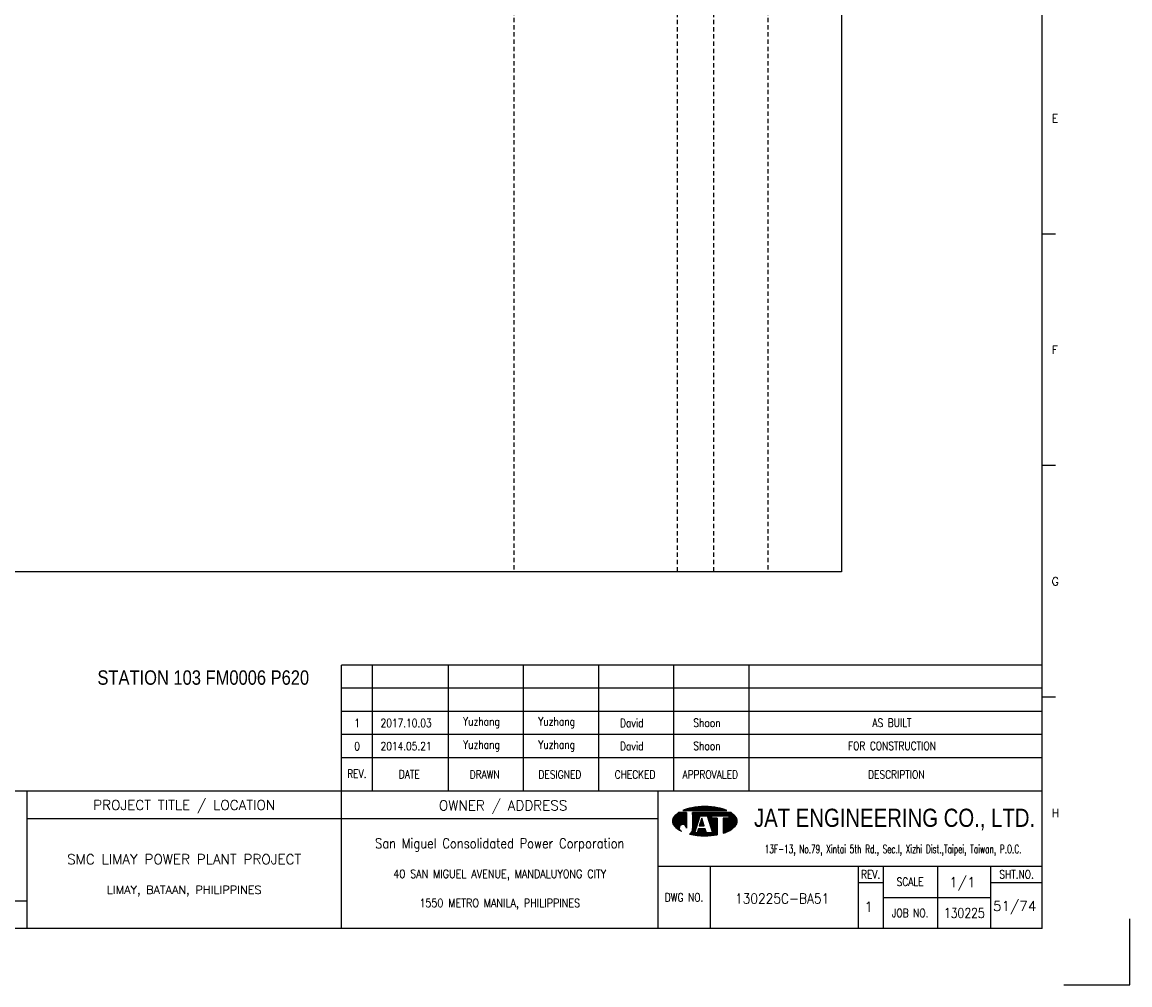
# Model space of a CAD drawing. Extents: x 1482 to 2448, y -600 to 82.
# Tile 3 of 4: x 2063 to 2448, y -600 to -266. Entities that reach past the tile are written whole.
import ezdxf
from ezdxf.enums import TextEntityAlignment as Align

# ---------------------------------------------------------------- set-up
doc = ezdxf.new("R2010")
doc.units = 0
doc.header["$MEASUREMENT"] = 0
doc.linetypes.add('HIDDEN', pattern=[4, 1.5, -1, 1.5])
doc.layers.get('0').update_dxf_attribs({"linetype": 'CONTINUOUS'})
doc.layers.get('DEFPOINTS').update_dxf_attribs({"linetype": 'CONTINUOUS'})
for name, color, linetype in [('B_DIM', 7, 'CONTINUOUS'), ('CON', 4, 'CONTINUOUS'), ('DCS', 7, 'CONTINUOUS'), ('HID', 2, 'HIDDEN'), ('T', 2, 'CONTINUOUS'), ('TEXT', 7, 'CONTINUOUS'), ('圖框CON', 4, 'CONTINUOUS'), ('框線', 6, 'CONTINUOUS')]:
    doc.layers.add(name, color=color, linetype=linetype)
doc.styles.add('AEH', font='simplex', dxfattribs={"width": 0.8, "bigfont": 'ae'})
doc.styles.add('DAYUKP', font='complex', dxfattribs={"bigfont": 'DAYUKP.SHX'})
doc.styles.add('E2', font='simplex.shx', dxfattribs={"height": 2})
doc.styles.add('E3', font='simplex.shx', dxfattribs={"height": 3})
doc.styles.add('ROMANS', font='romans', dxfattribs={"width": 0.8})
doc.styles.add('style3', font='ARIALN.TTF')
doc.styles.add('WMF-Arial0', font='arial.ttf')

# ---------------------------------------------------------------- blocks, each defined once
blk = doc.blocks.new('1880-TITLE_BLK')
at = {"layer": 'TEXT', "color": 2, "linetype": 'Continuous', "style": 'E3'}
for tag, p in [('SCALE', (790.95, 31.17)), ('DWG_NO', (736.41, 26.44)), ('REV', (762.59, 23.97)), ('SHT_NO', (806.74, 23.97))]:
    blk.add_attdef(tag, text='', height=3, dxfattribs=at).set_placement(p, align=Align.MIDDLE)
at = {"layer": 'TEXT', "linetype": 'Continuous', "style": 'E2', "width": 0.6}
for tag, p in [('REV_DATE', (418.65, 19.76)), ('APPR_DATE', (492.93, 19.76))]:
    blk.add_attdef(tag, text='', height=2, dxfattribs=at).set_placement(p, align=Align.MIDDLE_LEFT)
blk = doc.blocks.new('1')
at = {"layer": 'B_DIM'}
for p, q in [((2181.53, 118.11), (1938.08, 118.11)), ((1938.08, 74.29), (1938.08, 118.11)), ((1948.92, 74.29), (1948.92, 118.11)), ((1975.28, 74.29), (1975.28, 118.11)), ((2001.39, 74.29), (2001.39, 118.11)), ((2027.5, 74.29), (2027.5, 118.11)), ((2053.62, 74.29), (2053.62, 118.11)), ((2079.73, 74.29), (2079.73, 118.11)), ((2181.53, 110.07), (1938.08, 110.07)), ((1938.08, 77.93), (1938.08, 104.33)), ((2181.53, 102.03), (1938.08, 102.03)), ((2181.53, 93.99), (1938.08, 93.99)), ((2181.53, 85.95), (1938.08, 85.95))]:
    blk.add_line(p, q, dxfattribs=at)
at = {"layer": 'DEFPOINTS'}
blk.add_lwpolyline([(2189, 7.08), (2211.97, 7.08), (2211.97, 30.05)], dxfattribs=at)
at = {"layer": 'T', "color": 0, "lineweight": -3}
for p, q in [((2053.09, 63.82), (2056.14, 66.87)), ((2053.09, 64.04), (2055.92, 66.87)), ((2053.11, 63.62), (2056.36, 66.87)), ((2053.12, 64.29), (2055.7, 66.87)), ((2053.14, 63.43), (2056.58, 66.87)), ((2053.18, 63.25), (2056.8, 66.87)), ((2053.18, 64.57), (2055.47, 66.87)), ((2053.24, 63.08), (2057.03, 66.87)), ((2053.29, 64.91), (2055.25, 66.87)), ((2053.3, 62.92), (2057.25, 66.87)), ((2053.37, 62.77), (2057.47, 66.87)), ((2053.45, 62.63), (2057.69, 66.87)), ((2053.54, 62.5), (2057.91, 66.86)), ((2053.61, 65.45), (2054.47, 66.31)), ((2053.64, 62.37), (2057.91, 66.64)), ((2053.74, 62.25), (2057.91, 66.42)), ((2053.84, 62.14), (2057.91, 66.2)), ((2053.95, 62.02), (2057.91, 65.98)), ((2054.07, 61.91), (2057.91, 65.75)), ((2054.18, 61.8), (2057.91, 65.53)), ((2056.94, 67.67), (2057.09, 67.82)), ((2057.16, 67.67), (2057.44, 67.95)), ((2057.39, 67.67), (2057.78, 68.07)), ((2057.61, 67.67), (2058.11, 68.18)), ((2057.83, 67.67), (2058.43, 68.27)), ((2058.05, 67.67), (2058.73, 68.35)), ((2058.27, 67.67), (2059.03, 68.43)), ((2058.49, 67.67), (2059.32, 68.49)), ((2058.72, 67.67), (2059.6, 68.55)), ((2058.94, 67.67), (2059.87, 68.6)), ((2059.16, 67.67), (2060.14, 68.65)), ((2059.38, 67.67), (2060.41, 68.7)), ((2059.6, 67.67), (2060.67, 68.74)), ((2059.82, 67.67), (2060.93, 68.77)), ((2060.05, 67.67), (2061.18, 68.81)), ((2060.05, 63.24), (2063.68, 66.87)), ((2060.05, 63.46), (2063.46, 66.87)), ((2060.05, 63.68), (2063.23, 66.87)), ((2060.05, 63.9), (2063.01, 66.87)), ((2060.05, 64.13), (2062.79, 66.87)), ((2060.05, 64.35), (2062.57, 66.87)), ((2060.05, 64.57), (2062.35, 66.87)), ((2060.05, 64.79), (2062.13, 66.87)), ((2060.05, 65.01), (2061.9, 66.87)), ((2060.05, 65.23), (2061.68, 66.87)), ((2060.05, 65.46), (2061.46, 66.87)), ((2060.05, 66.12), (2060.79, 66.87)), ((2060.05, 66.34), (2060.57, 66.87)), ((2060.05, 66.56), (2060.35, 66.87)), ((2060.05, 66.79), (2060.13, 66.87)), ((2060.05, 65.68), (2061.24, 66.87)), ((2060.05, 65.9), (2061.02, 66.87)), ((2060.05, 63.02), (2062.67, 65.64)), ((2060.27, 67.67), (2061.44, 68.84)), ((2060.49, 67.67), (2061.69, 68.87)), ((2060.71, 67.67), (2061.93, 68.89)), ((2060.93, 67.67), (2062.18, 68.91)), ((2061.15, 67.67), (2062.42, 68.93)), ((2061.38, 67.67), (2062.66, 68.95)), ((2061.6, 67.67), (2062.89, 68.97)), ((2061.82, 67.67), (2063.13, 68.98)), ((2062.04, 67.67), (2063.36, 68.99)), ((2062.26, 67.67), (2063.59, 69)), ((2062.48, 67.67), (2063.82, 69)), ((2062.71, 67.67), (2064.04, 69.01)), ((2062.83, 65.8), (2063.9, 66.87)), ((2062.93, 67.67), (2064.27, 69.01)), ((2063.05, 65.8), (2064.12, 66.87)), ((2063.15, 67.67), (2064.49, 69.01)), ((2063.27, 65.8), (2064.34, 66.87)), ((2063.37, 67.67), (2064.71, 69.01)), ((2063.49, 65.8), (2064.56, 66.87)), ((2063.59, 67.67), (2064.92, 69)), ((2063.72, 65.8), (2064.79, 66.87)), ((2063.81, 67.67), (2065.14, 69)), ((2063.94, 65.8), (2065.01, 66.87)), ((2064.04, 67.67), (2065.35, 68.99)), ((2064.16, 65.8), (2065.23, 66.87)), ((2064.26, 67.67), (2065.56, 68.98)), ((2064.38, 65.8), (2065.45, 66.87)), ((2064.48, 67.67), (2065.78, 68.97)), ((2064.6, 65.8), (2065.67, 66.87)), ((2064.7, 67.67), (2065.98, 68.95)), ((2064.82, 65.8), (2065.89, 66.87)), ((2064.92, 67.67), (2066.19, 68.94)), ((2065.05, 65.8), (2066.12, 66.87)), ((2065.14, 67.67), (2066.4, 68.92)), ((2065.16, 65.69), (2066.34, 66.87)), ((2065.22, 65.53), (2066.56, 66.87)), ((2065.27, 65.36), (2066.78, 66.87)), ((2065.32, 65.19), (2067, 66.87)), ((2065.37, 67.67), (2066.6, 68.9)), ((2065.38, 65.02), (2067.22, 66.87)), ((2065.43, 64.85), (2067.45, 66.87)), ((2065.48, 64.69), (2067.67, 66.87)), ((2065.54, 64.52), (2066.74, 65.71)), ((2065.59, 67.67), (2066.8, 68.88)), ((2065.59, 64.35), (2066.74, 65.49)), ((2065.81, 67.67), (2067, 68.86)), ((2066.03, 67.67), (2067.2, 68.84)), ((2066.25, 67.67), (2067.4, 68.82)), ((2066.47, 67.67), (2067.6, 68.79)), ((2066.7, 67.67), (2067.79, 68.77)), ((2066.82, 65.8), (2067.89, 66.87)), ((2066.92, 67.67), (2067.98, 68.74)), ((2067.04, 65.8), (2068.11, 66.87)), ((2067.14, 67.67), (2068.18, 68.71)), ((2067.26, 65.8), (2068.33, 66.87)), ((2067.36, 67.67), (2068.37, 68.68)), ((2067.48, 65.8), (2068.55, 66.87)), ((2067.58, 67.67), (2068.56, 68.64)), ((2067.71, 65.8), (2068.78, 66.87)), ((2067.81, 67.67), (2068.75, 68.61)), ((2067.93, 65.8), (2069, 66.87)), ((2068.03, 67.67), (2068.93, 68.58)), ((2068.15, 65.8), (2069.22, 66.87)), ((2068.25, 67.67), (2069.12, 68.54)), ((2068.37, 65.8), (2069.44, 66.87)), ((2068.47, 67.67), (2069.3, 68.5)), ((2068.59, 65.8), (2069.66, 66.87)), ((2068.69, 67.67), (2069.48, 68.46)), ((2068.81, 65.8), (2069.88, 66.87)), ((2068.91, 67.67), (2069.66, 68.42)), ((2069.04, 65.8), (2070.11, 66.87)), ((2069.14, 67.67), (2069.84, 68.37)), ((2069.26, 65.8), (2070.33, 66.87)), ((2069.36, 67.67), (2070.01, 68.33)), ((2069.48, 65.8), (2070.55, 66.87)), ((2069.58, 67.67), (2070.19, 68.28)), ((2069.7, 65.8), (2070.77, 66.87)), ((2069.8, 67.67), (2070.36, 68.23)), ((2069.92, 65.8), (2070.99, 66.87)), ((2070.02, 67.67), (2070.53, 68.18)), ((2070.14, 65.8), (2071.21, 66.87)), ((2070.24, 67.67), (2070.7, 68.13)), ((2070.37, 65.8), (2071.44, 66.87)), ((2070.47, 67.67), (2070.87, 68.07)), ((2070.59, 65.8), (2071.66, 66.87)), ((2070.69, 67.67), (2071.03, 68.02)), ((2070.75, 63.08), (2074.07, 66.4)), ((2070.75, 62.86), (2074.19, 66.3)), ((2070.75, 62.63), (2074.31, 66.2)), ((2070.75, 62.41), (2074.43, 66.09)), ((2070.75, 62.19), (2074.54, 65.98)), ((2070.75, 61.97), (2074.66, 65.87)), ((2070.75, 61.75), (2074.77, 65.76)), ((2070.75, 61.53), (2074.87, 65.65)), ((2070.75, 61.3), (2074.98, 65.53)), ((2070.81, 65.8), (2071.88, 66.87)), ((2070.91, 67.67), (2071.2, 67.96)), ((2071.03, 65.8), (2072.1, 66.87)), ((2071.13, 67.67), (2071.36, 67.9)), ((2071.25, 65.8), (2072.32, 66.87)), ((2071.35, 67.67), (2071.52, 67.84)), ((2071.47, 65.8), (2072.54, 66.87)), ((2071.57, 67.67), (2071.68, 67.77)), ((2071.7, 65.8), (2072.77, 66.87)), ((2071.8, 67.67), (2071.83, 67.71)), ((2071.92, 65.8), (2072.99, 66.87)), ((2072.14, 65.8), (2073.21, 66.87)), ((2072.36, 65.8), (2073.43, 66.87)), ((2072.58, 65.8), (2073.57, 66.78)), ((2072.62, 65.62), (2073.7, 66.69)), ((2072.62, 65.39), (2073.83, 66.6)), ((2072.62, 65.17), (2073.95, 66.5)), ((2054.29, 61.7), (2057.91, 65.31)), ((2054.41, 61.59), (2057.91, 65.09)), ((2054.53, 61.49), (2057.91, 64.87)), ((2054.65, 61.39), (2057.91, 64.65)), ((2054.78, 61.29), (2055.59, 62.11)), ((2054.9, 61.2), (2055.48, 61.77)), ((2056.12, 62.63), (2057.91, 64.42)), ((2056.46, 62.75), (2057.91, 64.2)), ((2056.7, 62.77), (2057.91, 63.98)), ((2056.9, 62.75), (2057.91, 63.76)), ((2057.08, 62.71), (2057.91, 63.54)), ((2057.23, 62.64), (2057.91, 63.32)), ((2057.37, 62.56), (2057.91, 63.09)), ((2057.5, 62.46), (2057.91, 62.87)), ((2057.61, 62.35), (2057.91, 62.65)), ((2057.7, 62.23), (2057.91, 62.43)), ((2057.79, 62.09), (2057.91, 62.21)), ((2057.85, 61.93), (2057.91, 61.99)), ((2057.89, 61.75), (2057.91, 61.76)), ((2059.09, 59.4), (2061.43, 61.74)), ((2059.86, 60.39), (2061.54, 62.07)), ((2059.98, 60.73), (2061.64, 62.39)), ((2060.03, 61), (2061.74, 62.72)), ((2060.05, 62.8), (2062.57, 65.32)), ((2060.05, 62.57), (2062.47, 64.99)), ((2060.05, 62.35), (2062.36, 64.67)), ((2060.05, 62.13), (2062.26, 64.34)), ((2060.05, 61.91), (2062.16, 64.02)), ((2060.05, 61.69), (2062.05, 63.69)), ((2060.05, 61.46), (2061.95, 63.37)), ((2062.45, 62.32), (2063.71, 63.57)), ((2062.5, 62.58), (2063.65, 63.74)), ((2062.6, 62.91), (2063.6, 63.91)), ((2062.68, 62.32), (2063.76, 63.4)), ((2062.7, 63.23), (2063.55, 64.08)), ((2062.8, 63.56), (2063.49, 64.25)), ((2062.9, 62.32), (2063.81, 63.24)), ((2062.91, 63.88), (2063.44, 64.42)), ((2063.01, 64.2), (2063.39, 64.58)), ((2063.11, 64.53), (2063.33, 64.75)), ((2063.12, 62.32), (2063.87, 63.07)), ((2063.21, 64.85), (2063.28, 64.92)), ((2063.34, 62.32), (2063.92, 62.9)), ((2063.56, 62.32), (2063.97, 62.73)), ((2063.78, 62.32), (2064.03, 62.56)), ((2064.01, 62.32), (2064.08, 62.39)), ((2065.65, 64.18), (2066.74, 65.27)), ((2065.7, 64.01), (2066.74, 65.05)), ((2065.75, 63.84), (2066.9, 65)), ((2065.81, 63.68), (2067.12, 65)), ((2065.86, 63.51), (2067.35, 65)), ((2065.91, 63.34), (2067.57, 65)), ((2065.97, 63.17), (2067.79, 65)), ((2066.02, 63), (2068.01, 65)), ((2066.07, 62.84), (2068.23, 65)), ((2066.13, 62.67), (2068.46, 65)), ((2066.18, 62.5), (2068.61, 64.93)), ((2066.23, 62.33), (2068.61, 64.71)), ((2066.29, 62.16), (2068.61, 64.48)), ((2066.34, 61.99), (2068.61, 64.26)), ((2066.39, 61.83), (2068.61, 64.04)), ((2066.45, 61.66), (2068.61, 63.82)), ((2066.5, 61.49), (2068.61, 63.6)), ((2066.56, 61.32), (2068.61, 63.38)), ((2066.61, 61.15), (2068.61, 63.15)), ((2066.66, 60.99), (2068.61, 62.93)), ((2066.72, 60.82), (2068.61, 62.71)), ((2066.77, 60.65), (2068.61, 62.49)), ((2066.82, 60.48), (2068.61, 62.27)), ((2066.88, 60.31), (2068.61, 62.05)), ((2066.93, 60.14), (2068.61, 61.82)), ((2066.98, 59.98), (2068.61, 61.6)), ((2070.75, 61.08), (2075.08, 65.41)), ((2070.75, 60.86), (2075.17, 65.28)), ((2070.75, 60.64), (2075.25, 65.14)), ((2070.75, 63.96), (2071.78, 65)), ((2070.75, 63.74), (2072, 65)), ((2070.75, 63.52), (2072.22, 65)), ((2070.75, 63.3), (2072.45, 65)), ((2070.75, 64.41), (2071.34, 65)), ((2070.75, 64.19), (2071.56, 65)), ((2070.75, 64.85), (2070.89, 65)), ((2070.75, 64.63), (2071.12, 65)), ((2070.75, 60.42), (2075.33, 64.99)), ((2070.75, 60.2), (2075.39, 64.84)), ((2070.75, 59.97), (2075.45, 64.67)), ((2070.75, 59.75), (2075.5, 64.5)), ((2071.07, 59.85), (2075.53, 64.32)), ((2071.42, 59.97), (2075.56, 64.12)), ((2071.78, 60.12), (2075.57, 63.9)), ((2072.17, 60.28), (2075.55, 63.67)), ((2072.59, 60.48), (2075.51, 63.4)), ((2073.08, 60.75), (2075.42, 63.1)), ((2073.74, 61.19), (2075.24, 62.69)), ((2055.03, 61.11), (2055.46, 61.53)), ((2055.16, 61.01), (2055.47, 61.33)), ((2055.3, 60.93), (2055.52, 61.15)), ((2055.43, 60.84), (2055.59, 60.99)), ((2055.57, 60.76), (2055.67, 60.85)), ((2055.71, 60.67), (2055.76, 60.73)), ((2055.85, 60.59), (2055.88, 60.62)), ((2056, 60.52), (2056, 60.52)), ((2056.14, 60.44), (2056.14, 60.44)), ((2057.91, 61.54), (2057.91, 61.55)), ((2059.28, 59.36), (2061.33, 61.42)), ((2059.46, 59.32), (2061.23, 61.09)), ((2059.64, 59.29), (2061.12, 60.77)), ((2059.83, 59.25), (2061.02, 60.44)), ((2060.02, 59.22), (2060.92, 60.12)), ((2060.05, 61.24), (2060.05, 61.24)), ((2060.21, 59.19), (2060.93, 59.91)), ((2060.4, 59.16), (2061.15, 59.91)), ((2060.59, 59.13), (2061.38, 59.91)), ((2060.78, 59.1), (2061.6, 59.91)), ((2060.98, 59.07), (2063.16, 61.25)), ((2061.17, 59.04), (2063.38, 61.25)), ((2061.37, 59.02), (2063.6, 61.25)), ((2061.57, 59), (2063.82, 61.25)), ((2061.68, 59.99), (2062.94, 61.25)), ((2061.77, 58.97), (2064.04, 61.25)), ((2061.78, 60.32), (2062.71, 61.25)), ((2061.88, 60.64), (2062.49, 61.25)), ((2061.97, 58.95), (2064.27, 61.25)), ((2061.99, 60.96), (2062.27, 61.25)), ((2062.17, 58.94), (2064.45, 61.21)), ((2062.38, 58.92), (2064.51, 61.05)), ((2062.58, 58.9), (2064.56, 60.88)), ((2062.79, 58.89), (2064.61, 60.71)), ((2063, 58.88), (2064.67, 60.54)), ((2063.21, 58.87), (2064.72, 60.37)), ((2063.43, 58.86), (2064.77, 60.2)), ((2063.64, 58.85), (2064.82, 60.03)), ((2063.86, 58.85), (2064.92, 59.91)), ((2064.08, 58.84), (2065.15, 59.91)), ((2064.3, 58.84), (2065.37, 59.91)), ((2064.52, 58.84), (2065.59, 59.91)), ((2064.74, 58.85), (2065.81, 59.91)), ((2064.97, 58.85), (2066.03, 59.91)), ((2065.2, 58.86), (2066.25, 59.91)), ((2065.43, 58.87), (2066.48, 59.91)), ((2065.66, 58.88), (2066.7, 59.91)), ((2065.9, 58.89), (2066.92, 59.91)), ((2066.14, 58.91), (2068.61, 61.38)), ((2066.38, 58.93), (2068.61, 61.16)), ((2066.62, 58.95), (2068.61, 60.94)), ((2066.87, 58.97), (2068.61, 60.72)), ((2067.11, 59), (2068.61, 60.49)), ((2067.37, 59.03), (2068.61, 60.27)), ((2067.62, 59.06), (2068.61, 60.05)), ((2067.88, 59.1), (2068.61, 59.83)), ((2068.14, 59.14), (2068.61, 59.61)), ((2068.4, 59.18), (2068.61, 59.38))]:
    blk.add_line(p, q, dxfattribs=at)
at = {"layer": 'T', "lineweight": -3}
for p, q in [((2057.91, 66.87), (2055.21, 66.87)), ((2056.73, 67.67), (2071.93, 67.67)), ((2057.91, 66.87), (2057.91, 61.52)), ((2073.45, 66.87), (2060.05, 66.87)), ((2060.05, 66.33), (2060.05, 66.87)), ((2060.05, 66.87), (2060.05, 61.23)), ((2060.85, 59.91), (2062.72, 65.8)), ((2062.72, 65.8), (2065.13, 65.8)), ((2063.79, 65.8), (2065.13, 65.8)), ((2065.13, 65.8), (2067, 59.91)), ((2066.74, 65.8), (2072.62, 65.8)), ((2066.74, 65), (2066.74, 65.8)), ((2072.62, 65.8), (2072.62, 65)), ((2061.8, 63.05), (2060.05, 61.24)), ((2063.26, 65), (2062.41, 62.32)), ((2062.41, 62.32), (2064.1, 62.32)), ((2064.1, 62.32), (2063.26, 65)), ((2068.61, 65), (2066.74, 65)), ((2068.61, 65), (2068.61, 59.21)), ((2072.62, 65), (2070.75, 65)), ((2070.75, 65), (2070.75, 59.74)), ((2061.65, 59.91), (2060.85, 59.91)), ((2062.08, 61.25), (2061.65, 59.91)), ((2064.44, 61.25), (2062.08, 61.25)), ((2064.86, 59.91), (2064.44, 61.25)), ((2067, 59.91), (2064.86, 59.91))]:
    blk.add_line(p, q, dxfattribs=at)
for centre, major_axis, start_param, end_param in [((2055.58, 63.92), (1.76, 1.76), 1.614811, 2.356194), ((2059.72, 60.14), (-5.73, 5.73), 6.088179, 6.3272), ((2062.5, 54), (-10.49, 10.49), 5.683021, 5.897183), ((2064.33, 44.23), (-17.52, 17.52), 5.497787, 5.683021), ((2064.33, 44.23), (17.52, 17.52), 0.600164, 0.785398), ((2066.16, 54), (10.49, 10.49), 0.386002, 0.600164), ((2068.93, 60.14), (-5.73, 5.73), 4.668374, 4.907395), ((2073.07, 63.92), (-1.76, 1.76), 3.926991, 4.668374), ((2055.58, 63.92), (-1.76, 1.76), 0.785398, 1.526782), ((2059.72, 67.71), (5.73, 5.73), 3.097578, 3.478972), ((2056.68, 61.54), (-0.868, 0.868), 3.906164, 8.245601), ((2068.93, 67.71), (-5.73, 5.73), 2.781027, 3.185607), ((2073.07, 63.92), (1.76, 1.76), 4.756403, 5.497787), ((2057.88, 61.28), (1.53, 1.53), 4.470635, 5.546585), ((2064.33, 83.62), (17.52, 17.52), 3.710226, 3.926991), ((2064.33, 83.62), (17.52, 17.52), 3.926991, 4.100643), ((2066.16, 73.85), (-10.49, 10.49), 2.670765, 2.781027)]:
    blk.add_ellipse(centre, major_axis=major_axis, ratio=1, start_param=start_param, end_param=end_param, dxfattribs=at)
at = {"layer": '圖框CON'}
for p, q in [((2186.14, 267.8), (2181.53, 267.8)), ((2186.14, 187.4), (2181.53, 187.4)), ((2186.14, 107), (2181.53, 107)), ((2048.1, 48.3), (2181.53, 48.3)), ((2066.14, 48.3), (2066.14, 26.6)), ((2117.55, 48.3), (2117.55, 26.6)), ((2126.28, 48.3), (2126.28, 26.6)), ((2145.25, 26.6), (2145.25, 48.3)), ((2163.72, 26.6), (2163.72, 48.3)), ((2117.55, 42.62), (2126.28, 42.62)), ((2163.72, 42.62), (2181.53, 42.62)), ((2126.28, 37.45), (2163.72, 37.45))]:
    blk.add_line(p, q, dxfattribs=at)
for points in [[(1828.89, 26.6), (1828.89, 74.29)], [(1938.08, 26.6), (1938.08, 74.29)], [(2048.1, 26.6), (2048.1, 74.29)], [(2048.1, 64.75), (1828.89, 64.75)], [(1828.89, 36.15), (1802.67, 36.15), (1651.45, 36.15)]]:
    blk.add_lwpolyline(points, dxfattribs=at)
at = {"layer": '框線'}
for p, q in [((2181.53, 26.6), (2181.53, 669.81)), ((2181.53, 74.29), (1308.62, 74.29)), ((2181.53, 26.6), (1308.62, 26.6))]:
    blk.add_line(p, q, dxfattribs=at)
at = {"style": 'DAYUKP'}
for s, p in [('E', (2184.79, 307.99)), ('F', (2184.79, 227.59)), ('G', (2184.79, 147.19)), ('H', (2184.79, 66.79))]:
    blk.add_text(s, height=2.87, dxfattribs=at).set_placement(p, align=Align.MIDDLE_LEFT)
at = {"style": 'WMF-Arial0', "width": 0.8}
blk.add_text('JAT ENGINEERING CO., LTD.', height=6.3172, dxfattribs=at).set_placement((2130.24, 64.55), align=Align.MIDDLE)
at = {"color": 2, "ltscale": 500, "style": 'ROMANS', "width": 0.85}
blk.add_text('San Miguel Consolidated Power Corporation', height=3.4457, dxfattribs=at).set_placement((1993.09, 56.23), align=Align.MIDDLE_CENTER)
at = {"color": 2, "ltscale": 500, "style": 'ROMANS'}
for s, height, p in [('SMC LIMAY POWER PLANT PROJECT', 3.4457, (1883.48, 50.7)), ('LIMAY, BATAAN, PHILIPPINES', 2.8714, (1883.48, 40.08))]:
    blk.add_text(s, height=height, dxfattribs=at).set_placement(p, align=Align.MIDDLE_CENTER)
at = {"color": 4, "ltscale": 500, "style": 'ROMANS', "width": 0.85}
for s, p in [('40 SAN MIGUEL AVENUE, MANDALUYONG CITY', (1993.09, 45.61)), ('1550 METRO MANILA, PHILIPPINES', (1993.09, 35.51))]:
    blk.add_text(s, height=2.8714, dxfattribs=at).set_placement(p, align=Align.MIDDLE_CENTER)
at = {"layer": 'B_DIM', "style": 'AEH', "width": 0.8}
for s, height, p in [('REV.', 2.871, (1943.45, 80.37)), ('DATE', 2.871, (1961.68, 80.21)), ('DRAWN', 2.871, (1987.87, 80.12)), ('DESIGNED', 2.871, (2013.98, 80.12)), ('CHECKED', 2.871, (2040.1, 80.12)), ('APPROVALED', 2.871, (2066.21, 80.12)), ('DESCRIPTION', 2.8714, (2130.87, 80.12))]:
    blk.add_text(s, height=height, dxfattribs=at).set_placement(p, align=Align.MIDDLE)
at = {"layer": 'HID', "ltscale": 500, "style": 'ROMANS'}
for s, p in [('PROJECT TITLE / LOCATION', (1883.48, 69.28)), ('OWNER / ADDRESS', (1994.25, 69.12))]:
    blk.add_text(s, height=3.4457, dxfattribs=at).set_placement(p, align=Align.MIDDLE)
at = {"layer": 'HID', "color": 7, "style": 'ROMANS', "width": 0.8}
for s, p in [('REV.', (2121.92, 45.46)), ('SHT.NO.', (2172.62, 45.46)), ('SCALE', (2135.64, 42.87)), ('DWG NO.', (2057.12, 37.45)), ('JOB NO.', (2135.64, 32.03))]:
    blk.add_text(s, height=2.871, dxfattribs=at).set_placement(p, align=Align.MIDDLE)
at = {"layer": 'T', "color": 2, "ltscale": 500, "style": 'ROMANS', "width": 0.65}
blk.add_text('13F-13, No.79, Xintai 5th Rd., Sec.I, Xizhi Dist.,Taipei, Taiwan, P.O.C.', height=2.8714, dxfattribs=at).set_placement((2129.74, 52.81), align=Align.CENTER)

msp = doc.modelspace()

# ---------------------------------------------------------------- linework, layer by layer
at = {"layer": 'CON'}
msp.add_lwpolyline([(1634.06, 43.47), (2348.06, 43.47), (2348.06, -456.33), (1634.06, -456.33)], close=True, dxfattribs=at)
at = {"layer": 'HID'}
for p, q in [((2234.31, 43.47), (2234.31, -456.33)), ((2291.01, 42.77), (2291.01, -456.33)), ((2303.61, 42.77), (2303.61, -456.33)), ((2322.51, 43.47), (2322.51, -456.33))]:
    msp.add_line(p, q, dxfattribs=at)

# ---------------------------------------------------------------- block references
msp.add_blockref('1', (236.31, -606.89))
at = {"layer": 'TEXT', "color": 0}
ref = msp.add_blockref('1880-TITLE_BLK', (1481.66, -600.23), dxfattribs=dict(at, xscale=1.148576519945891, yscale=1.148576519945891, zscale=1.148576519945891))
ref.add_attrib('DWG_NO', '130225C-BA51', dxfattribs={"color": 2, "linetype": 'Continuous', "height": 3.4457, "style": 'E3', "width": 0.9}).set_placement((2327.49, -569.85), align=Align.MIDDLE)
ref.add_attrib('REV', '1', dxfattribs={"color": 2, "linetype": 'Continuous', "height": 3.45, "style": 'E3'}).set_placement((2357.56, -572.69), align=Align.MIDDLE)
ref.add_attrib('SCALE', '1/1', dxfattribs={"color": 2, "linetype": 'Continuous', "height": 3.446, "style": 'E3'}).set_placement((2390.12, -564.43), align=Align.MIDDLE)
ref.add_attrib('SHT_NO', '51/74', dxfattribs={"color": 2, "linetype": 'Continuous', "height": 3.446, "style": 'E3'}).set_placement((2408.27, -572.69), align=Align.MIDDLE)

# ---------------------------------------------------------------- texts
at = {"layer": 'DCS', "linetype": 'ByBlock', "style": 'style3'}
msp.add_text('STATION 103 FM0006 P620', height=5, dxfattribs=at).set_placement((2089.64, -495.6))
at = {"layer": 'T', "style": 'AEH', "width": 0.8}
for s, height, p in [('1', 2.87, (2179.84, -508.91)), ('2017.10.03', 2.871, (2196.85, -508.88)), ('Yuzhang', 2.871, (2223.05, -508.8)), ('Yuzhang', 2.871, (2249.16, -508.8)), ('David', 2.871, (2275.27, -508.8)), ('Shoon', 2.871, (2301.39, -508.8)), ('AS BUILT', 2.871, (2365.66, -508.8)), ('0', 2.87, (2179.84, -516.95)), ('2014.05.21', 2.871, (2196.85, -516.92)), ('Yuzhang', 2.871, (2223.05, -516.84)), ('Yuzhang', 2.871, (2249.16, -516.84)), ('David', 2.871, (2275.27, -516.84)), ('Shoon', 2.871, (2301.39, -516.84)), ('FOR CONSTRUCTION', 2.8714, (2365.66, -516.84))]:
    msp.add_text(s, height=height, dxfattribs=at).set_placement(p, align=Align.MIDDLE)
at = {"layer": 'TEXT', "color": 2, "style": 'E3', "width": 0.8}
msp.add_text('130225', height=3.446, dxfattribs=at).set_placement((2390.79, -574.86), align=Align.MIDDLE_CENTER)

doc.saveas('drawing.dxf')
